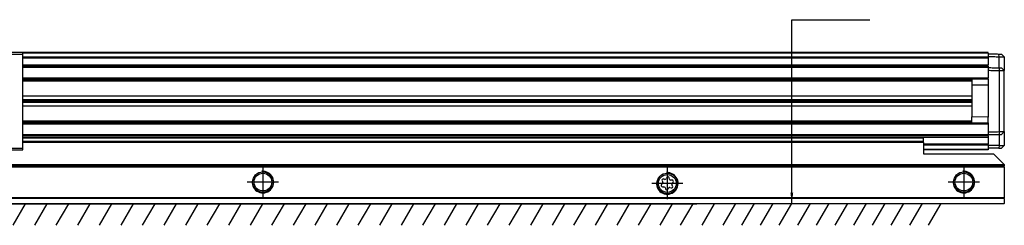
# Model space of a CAD drawing. Header units: millimetres. Extents: x -746 to 556, y -92 to 517.
# Tile 20 of 37: x -371 to -188, y 205 to 243. Entities that reach past the tile are written whole.
import ezdxf

# ---------------------------------------------------------------- set-up
doc = ezdxf.new("R2010")
doc.units = ezdxf.units.MM
doc.linetypes.add('DOT_CENTER', pattern=[14, 12, -1, 0, -1])
doc.layers.add('1', color=7, linetype='Continuous')
doc.dimstyles.get("Standard").update_dxf_attribs({"dimtxt": 0.18, "dimasz": 0.18, "dimexe": 0.18, "dimexo": 0.0625, "dimgap": 0.09, "dimtad": 0, "dimtih": 1, "dimtoh": 1, "dimdec": 4, "dimzin": 0, "dimdsep": 46, "dimtxsty": 'Standard', "dimcen": 0.09, "dimadec": 0, "dimazin": 0, "dimtfac": 1, "dimtdec": 4, "dimtofl": 0, "dimtmove": 0, "dimatfit": 3, "dimfxl": 1, "dimtolj": 1, "dimtzin": 0, "dimarcsym": 0})

# ---------------------------------------------------------------- blocks, each defined once
blk = doc.blocks.new('REGLA_SV2-170-T__7', base_point=(-459.95, 218.55))
at = {"color": 7, "linetype": 'Continuous'}
for p, q in [((-369.95, 236.55), (-402.08, 236.55)), ((-190.95, 236.55), (-369.95, 236.55)), ((-190.95, 236.45), (-190.95, 236.55)), ((-190.95, 236.45), (-190.95, 236.3)), ((-190.95, 236.3), (-190.95, 235.8)), ((-190.95, 235.8), (-190.95, 235.73)), ((-190.95, 235.73), (-190.95, 235.55)), ((-187.95, 235.75), (-188.45, 236.26)), ((-187.95, 235.75), (-187.95, 233.2)), ((-369.95, 234.01), (-190.95, 234.01)), ((-190.95, 235.55), (-190.95, 234.29)), ((-190.95, 234.01), (-190.95, 234.29)), ((-190.95, 234.01), (-190.95, 233.81)), ((-190.95, 233.81), (-190.95, 233.75)), ((-190.95, 233.75), (-190.95, 233.25)), ((-190.95, 233.25), (-190.95, 231.78)), ((-187.95, 233.2), (-188.45, 233.71)), ((-187.95, 221.9), (-187.95, 233.2)), ((-190.95, 231.58), (-369.95, 231.58)), ((-193.95, 231.58), (-193.95, 230.48)), ((-190.95, 230.5), (-193.95, 230.48)), ((-193.95, 230.48), (-193.95, 224.62)), ((-190.95, 231.58), (-190.95, 231.78)), ((-190.95, 231.58), (-190.95, 230.5)), ((-369.95, 228.5), (-193.95, 228.5)), ((-369.95, 227.84), (-193.95, 227.84)), ((-193.95, 227.55), (-369.95, 227.55)), ((-193.95, 227.26), (-369.95, 227.26)), ((-193.95, 226.6), (-369.95, 226.6)), ((-193.95, 223.52), (-193.95, 224.62)), ((-190.95, 224.6), (-193.95, 224.62)), ((-369.95, 223.52), (-190.95, 223.52)), ((-190.95, 223.52), (-190.95, 224.6)), ((-190.95, 223.52), (-190.95, 223.32)), ((-190.95, 223.32), (-190.95, 221.85)), ((-190.95, 221.09), (-369.95, 221.09)), ((-190.95, 221.85), (-190.95, 221.35)), ((-190.95, 221.35), (-190.95, 221.29)), ((-190.95, 221.09), (-190.95, 221.29)), ((-190.95, 221.09), (-190.95, 220.81)), ((-188.45, 221.39), (-187.95, 221.9)), ((-187.95, 221.9), (-187.95, 219.35)), ((-190.95, 220.81), (-190.95, 219.55)), ((-190.95, 219.37), (-190.95, 219.55)), ((-190.95, 219.37), (-190.95, 219.3)), ((-190.95, 219.3), (-190.95, 218.8)), ((-188.45, 218.84), (-187.95, 219.35)), ((-389.68, 218.55), (-369.95, 218.55)), ((-190.95, 218.55), (-202.95, 218.55)), ((-190.95, 218.8), (-190.95, 218.65)), ((-190.95, 218.65), (-190.95, 218.55))]:
    blk.add_line(p, q, dxfattribs=at)
at = {"color": 3, "linetype": 'Continuous'}
for p, q in [((-190.95, 236.45), (-369.95, 236.45)), ((-369.95, 235.73), (-190.95, 235.73)), ((-188.93, 235.76), (-188.94, 236.26)), ((-188.93, 233.71), (-188.93, 235.76)), ((-369.95, 235.55), (-190.95, 235.55)), ((-369.95, 234.29), (-190.95, 234.29)), ((-369.95, 233.81), (-190.95, 233.81)), ((-188.93, 233.71), (-188.93, 233.21)), ((-188.93, 233.21), (-188.93, 221.89)), ((-190.95, 231.78), (-369.95, 231.78)), ((-369.95, 231.44), (-193.95, 231.44)), ((-193.95, 231.24), (-369.95, 231.24)), ((-190.95, 230.5), (-190.95, 224.6)), ((-369.95, 223.86), (-193.95, 223.86)), ((-193.95, 223.66), (-369.95, 223.66)), ((-369.95, 223.32), (-190.95, 223.32)), ((-190.95, 221.29), (-369.95, 221.29)), ((-188.93, 221.89), (-188.93, 221.39)), ((-188.93, 221.39), (-188.93, 219.34)), ((-190.95, 220.81), (-369.95, 220.81)), ((-190.95, 219.55), (-202.95, 219.55)), ((-190.95, 219.37), (-202.95, 219.37)), ((-188.93, 219.34), (-188.94, 218.84)), ((-202.95, 218.65), (-190.95, 218.65))]:
    blk.add_line(p, q, dxfattribs=at)
at = {"color": 7, "linetype": 'Continuous'}
for points, knots in [([(-190.95, 236.3), (-190.78, 236.3), (-190.45, 236.29), (-189.95, 236.28), (-189.44, 236.27), (-189.1, 236.27), (-188.94, 236.26)], [0, 0, 0, 0, 0.500077, 1.000155, 1.508556, 2.014552, 2.014552, 2.014552, 2.014552]), ([(-190.95, 235.8), (-190.78, 235.8), (-190.45, 235.79), (-189.95, 235.78), (-189.44, 235.77), (-189.1, 235.77), (-188.93, 235.76)], [0, 0, 0, 0, 0.500077, 1.000155, 1.508957, 2.017759, 2.017759, 2.017759, 2.017759]), ([(-188.94, 236.26), (-188.88, 236.26), (-188.76, 236.26), (-188.62, 236.26), (-188.52, 236.26), (-188.47, 236.26), (-188.45, 236.26)], [0, 0, 0, 0, 0.1809399, 0.3443087, 0.4151086, 0.4859085, 0.4859085, 0.4859085, 0.4859085]), ([(-188.93, 235.76), (-188.89, 235.76), (-188.8, 235.76), (-188.63, 235.76), (-188.45, 235.76), (-188.27, 235.75), (-188.14, 235.75), (-188.06, 235.75), (-188, 235.75), (-187.97, 235.75), (-187.95, 235.75), (-187.95, 235.75)], [0, 0, 0, 0, 0.1345824, 0.2669708, 0.4950926, 0.6916023, 0.799075, 0.8835795, 0.9432858, 0.9728294, 0.9826962, 0.9826962, 0.9826962, 0.9826962]), ([(-190.95, 233.75), (-190.78, 233.75), (-190.45, 233.74), (-189.95, 233.73), (-189.44, 233.72), (-189.1, 233.72), (-188.93, 233.71)], [0, 0, 0, 0, 0.500077, 1.000155, 1.508957, 2.01776, 2.01776, 2.01776, 2.01776]), ([(-190.95, 233.25), (-190.78, 233.25), (-190.45, 233.24), (-189.95, 233.23), (-189.44, 233.22), (-189.1, 233.22), (-188.93, 233.21)], [0, 0, 0, 0, 0.500077, 1.000155, 1.508957, 2.017759, 2.017759, 2.017759, 2.017759]), ([(-188.93, 233.71), (-188.87, 233.71), (-188.76, 233.71), (-188.62, 233.71), (-188.52, 233.71), (-188.47, 233.71), (-188.45, 233.71)], [0, 0, 0, 0, 0.1788756, 0.3411015, 0.4119006, 0.4826997, 0.4826997, 0.4826997, 0.4826997]), ([(-188.93, 233.21), (-188.89, 233.21), (-188.8, 233.21), (-188.63, 233.21), (-188.45, 233.21), (-188.27, 233.2), (-188.14, 233.2), (-188.06, 233.2), (-188, 233.2), (-187.97, 233.2), (-187.95, 233.2), (-187.95, 233.2)], [0, 0, 0, 0, 0.1345824, 0.2669708, 0.4950926, 0.6916023, 0.799075, 0.8835795, 0.9432858, 0.9728294, 0.9826962, 0.9826962, 0.9826962, 0.9826962]), ([(-190.95, 221.85), (-190.78, 221.85), (-190.45, 221.86), (-189.95, 221.87), (-189.44, 221.88), (-189.1, 221.88), (-188.93, 221.89)], [0, 0, 0, 0, 0.500077, 1.000155, 1.508957, 2.017759, 2.017759, 2.017759, 2.017759]), ([(-190.95, 221.35), (-190.78, 221.35), (-190.45, 221.36), (-189.95, 221.37), (-189.44, 221.38), (-189.1, 221.38), (-188.93, 221.39)], [0, 0, 0, 0, 0.500077, 1.000155, 1.508957, 2.01776, 2.01776, 2.01776, 2.01776]), ([(-188.93, 221.89), (-188.89, 221.89), (-188.8, 221.89), (-188.63, 221.89), (-188.45, 221.89), (-188.27, 221.9), (-188.14, 221.9), (-188.06, 221.9), (-188, 221.9), (-187.97, 221.9), (-187.95, 221.9), (-187.95, 221.9)], [0, 0, 0, 0, 0.1345824, 0.2669708, 0.4950926, 0.6916023, 0.799075, 0.8835795, 0.9432858, 0.9728294, 0.9826962, 0.9826962, 0.9826962, 0.9826962]), ([(-188.93, 221.39), (-188.87, 221.39), (-188.76, 221.39), (-188.62, 221.39), (-188.52, 221.39), (-188.47, 221.39), (-188.45, 221.39)], [0, 0, 0, 0, 0.1793343, 0.3411015, 0.4119006, 0.4826997, 0.4826997, 0.4826997, 0.4826997]), ([(-188.93, 219.34), (-189.1, 219.33), (-189.44, 219.33), (-189.95, 219.32), (-190.45, 219.31), (-190.78, 219.3), (-190.95, 219.3)], [0, 0, 0, 0, 0.508802, 1.017604, 1.517682, 2.017759, 2.017759, 2.017759, 2.017759]), ([(-188.93, 219.34), (-188.89, 219.34), (-188.8, 219.34), (-188.63, 219.34), (-188.45, 219.34), (-188.27, 219.35), (-188.14, 219.35), (-188.06, 219.35), (-188, 219.35), (-187.97, 219.35), (-187.95, 219.35), (-187.95, 219.35)], [0, 0, 0, 0, 0.1345824, 0.2669708, 0.4950926, 0.6916023, 0.799075, 0.8835795, 0.9432858, 0.9728294, 0.9826962, 0.9826962, 0.9826962, 0.9826962]), ([(-188.94, 218.84), (-189.1, 218.83), (-189.44, 218.83), (-189.95, 218.82), (-190.45, 218.81), (-190.78, 218.8), (-190.95, 218.8)], [0, 0, 0, 0, 0.505996, 1.014397, 1.514475, 2.014552, 2.014552, 2.014552, 2.014552]), ([(-188.94, 218.84), (-188.88, 218.84), (-188.76, 218.84), (-188.62, 218.84), (-188.52, 218.84), (-188.47, 218.84), (-188.45, 218.84)], [0, 0, 0, 0, 0.1799849, 0.3443087, 0.4151086, 0.4859085, 0.4859085, 0.4859085, 0.4859085])]:
    blk.add_open_spline(points, degree=3, knots=knots, dxfattribs=at)
blk = doc.blocks.new('SOPORTE_SV2-T__8', base_point=(-462.95, 208.55))
at = {"color": 7, "linetype": 'Continuous'}
for p, q in [((-202.95, 220.69), (-369.95, 220.69)), ((-202.95, 220.09), (-202.95, 220.67)), ((-202.95, 219.9), (-202.95, 220.09)), ((-202.95, 219.9), (-202.95, 218.55)), ((-389.68, 218.55), (-369.95, 218.55)), ((-202.95, 218.55), (-202.95, 217.8)), ((-202.95, 217.8), (-189.95, 217.8)), ((-187.95, 215.8), (-189.95, 217.8)), ((-187.95, 215.55), (-462.95, 215.55)), ((-187.95, 215.8), (-187.95, 215.75)), ((-187.95, 215.75), (-187.95, 215.55)), ((-187.95, 215.35), (-187.95, 215.55)), ((-187.95, 215.35), (-187.95, 209.63)), ((-251.34, 212.27), (-251.52, 212.08)), ((-251.43, 212.78), (-251.3, 212.55)), ((-250.91, 213.05), (-251.17, 213.12)), ((-250.53, 213.39), (-250.66, 213.16)), ((-250.03, 213.08), (-250.1, 213.33)), ((-249.55, 212.91), (-249.81, 212.91)), ((-249.47, 211.82), (-249.6, 212.05)), ((-249.56, 212.33), (-249.38, 212.52)), ((-251.35, 211.69), (-251.09, 211.69)), ((-250.87, 211.52), (-250.8, 211.27)), ((-250.37, 211.21), (-250.24, 211.44)), ((-249.98, 211.55), (-249.73, 211.48)), ((-187.95, 208.55), (-462.95, 208.55)), ((-187.95, 209.49), (-187.95, 209.63)), ((-187.95, 209.49), (-187.95, 208.61)), ((-187.95, 208.55), (-187.95, 208.61))]:
    blk.add_line(p, q, dxfattribs=at)
at = {"color": 3, "linetype": 'Continuous'}
for p, q in [((-202.95, 220.67), (-369.95, 220.67)), ((-202.95, 220.09), (-369.95, 220.09)), ((-202.95, 219.9), (-369.95, 219.9)), ((-187.95, 215.75), (-462.95, 215.75)), ((-462.95, 215.35), (-187.95, 215.35)), ((-187.95, 209.63), (-462.95, 209.63)), ((-187.95, 209.49), (-462.95, 209.49)), ((-462.95, 208.61), (-187.95, 208.61))]:
    blk.add_line(p, q, dxfattribs=at)
at = {"color": 7, "linetype": 'Continuous'}
for centre, radius in [((-325.45, 212.55), 1.9), ((-325.45, 212.55), 1.65), ((-250.45, 212.3), 1.9), ((-250.45, 212.3), 1.65), ((-195.45, 212.55), 1.9), ((-195.45, 212.55), 1.65)]:
    blk.add_circle(centre, radius, dxfattribs=at)
for centre, start, end in [((-251.35, 211.92), 136.1284, 269.4344), ((-251.23, 212.89), 76.5421, 209.4344), ((-251.5, 212.43), 316.1284, 29.4344), ((-250.86, 213.28), 256.5421, 329.8481), ((-250.33, 213.27), 16.1284, 149.8481), ((-249.81, 213.15), 196.1284, 269.4344), ((-249.67, 211.71), 256.1284, 29.4344), ((-249.4, 212.17), 136.1284, 209.4344), ((-249.55, 212.68), 316.1284, 89.4344), ((-251.09, 211.45), 16.1294, 89.4344), ((-250.57, 211.33), 196.1294, 329.4344), ((-250.04, 211.32), 76.1284, 149.4344)]:
    blk.add_arc(centre, 0.233, start, end, dxfattribs=at)
blk.add_open_spline([(-202.95, 220.67), (-202.95, 220.68), (-202.95, 220.68), (-202.95, 220.69), (-202.95, 220.69)], degree=3, dxfattribs=at)
at = {"layer": '1', "color": 2, "linetype": 'DOT_CENTER'}
for p, q in [((-325.45, 215.45), (-325.45, 209.65)), ((-250.45, 215.2), (-250.45, 209.4)), ((-195.45, 215.45), (-195.45, 209.65)), ((-322.55, 212.55), (-328.35, 212.55)), ((-247.55, 212.3), (-253.35, 212.3)), ((-192.55, 212.55), (-198.35, 212.55))]:
    blk.add_line(p, q, dxfattribs=at)
at = {"layer": '1', "color": 30, "linetype": 'Continuous'}
for centre in [(-325.45, 212.55), (-250.45, 212.3), (-195.45, 212.55)]:
    blk.add_arc(centre, 2, 175, 95, dxfattribs=at)
blk = doc.blocks.new('CABEZA_ROSCADA_REGLA_SV2-T__9', base_point=(-462.95, 218.55))
at = {"color": 7, "linetype": 'Continuous'}
for p, q in [((-459.95, 236.55), (-462.95, 236.55)), ((-462.95, 236.55), (-462.95, 236.25)), ((-441.65, 236.25), (-462.95, 236.25)), ((-462.95, 236.25), (-462.95, 218.85)), ((-441.82, 236.55), (-459.95, 236.55)), ((-441.65, 236.25), (-441.82, 236.55)), ((-402.25, 236.25), (-441.65, 236.25)), ((-402.08, 236.55), (-402.25, 236.25)), ((-402.25, 236.25), (-369.95, 236.25)), ((-369.95, 236.55), (-402.08, 236.55)), ((-369.95, 236.25), (-369.95, 236.55)), ((-369.95, 218.85), (-369.95, 236.25)), ((-450.3, 235.35), (-449.4, 235.35)), ((-450.3, 219.75), (-450.3, 235.35)), ((-449.4, 235.2), (-450.12, 235.2)), ((-450.12, 219.9), (-450.12, 235.2)), ((-449.4, 235.35), (-396.15, 235.35)), ((-449.4, 235.35), (-449.4, 235.2)), ((-396.15, 235.2), (-449.4, 235.2)), ((-396.15, 235.35), (-395.25, 235.35)), ((-396.15, 235.2), (-396.15, 235.35)), ((-395.42, 235.2), (-396.15, 235.2)), ((-395.42, 235.2), (-395.42, 219.9)), ((-395.25, 219.75), (-395.25, 235.35)), ((-386.65, 229.32), (-387.4, 228.88)), ((-387.4, 228.88), (-387.4, 228.02)), ((-385.9, 228.88), (-386.65, 229.32)), ((-385.9, 228.02), (-385.9, 228.88)), ((-387.4, 228.02), (-386.65, 227.58)), ((-386.65, 227.58), (-385.9, 228.02)), ((-449.4, 219.75), (-450.3, 219.75)), ((-450.12, 219.9), (-449.4, 219.9)), ((-449.4, 219.9), (-447.95, 219.9)), ((-449.4, 219.9), (-449.4, 219.75)), ((-396.15, 219.75), (-449.4, 219.75)), ((-396.15, 219.9), (-447.95, 219.9)), ((-395.42, 219.9), (-396.15, 219.9)), ((-396.15, 219.75), (-396.15, 219.9)), ((-395.25, 219.75), (-396.15, 219.75)), ((-462.95, 218.85), (-462.95, 218.55)), ((-462.95, 218.85), (-441.65, 218.85)), ((-462.95, 218.55), (-459.95, 218.55)), ((-454.22, 218.55), (-459.95, 218.55)), ((-447.95, 218.55), (-454.22, 218.55)), ((-447.95, 218.55), (-445.68, 218.55)), ((-445.68, 218.55), (-441.82, 218.55)), ((-441.82, 218.55), (-441.65, 218.85)), ((-441.65, 218.85), (-402.25, 218.85)), ((-402.25, 218.85), (-402.08, 218.55)), ((-402.25, 218.85), (-369.95, 218.85)), ((-402.08, 218.55), (-398.22, 218.55)), ((-398.22, 218.55), (-389.68, 218.55)), ((-389.68, 218.55), (-369.95, 218.55)), ((-369.95, 218.55), (-369.95, 218.85))]:
    blk.add_line(p, q, dxfattribs=at)
for centre, radius in [((-460, 233.55), 2.24), ((-460, 233.55), 1.74), ((-460, 233.55), 1.62), ((-446.6, 232.15), 2.4), ((-446.6, 232.15), 2.35), ((-398.95, 232.15), 2.4), ((-398.95, 232.15), 2.35), ((-386.65, 228.45), 1.6), ((-386.65, 228.45), 1.42), ((-386.65, 228.45), 1.25), ((-446.6, 222.95), 2.4), ((-446.6, 222.95), 2.35), ((-398.95, 222.95), 2.4), ((-398.95, 222.95), 2.35), ((-386, 221.55), 2.2), ((-386, 221.55), 1.7), ((-386, 221.55), 1.6)]:
    blk.add_circle(centre, radius, dxfattribs=at)
for centre, start, end in [((-449.1, 233.18), 316.4323, 358.5677), ((-449.1, 231.12), 1.4323, 43.5677), ((-447.63, 234.65), 271.4323, 313.5677), ((-445.57, 234.65), 226.4323, 268.5677), ((-444.1, 233.18), 181.4323, 223.5677), ((-444.1, 231.12), 136.4323, 178.5677), ((-401.45, 233.18), 316.4323, 358.5677), ((-401.45, 231.12), 1.4323, 43.5677), ((-399.98, 234.65), 271.4323, 313.5677), ((-397.92, 234.65), 226.4323, 268.5677), ((-396.45, 233.18), 181.4323, 223.5677), ((-396.45, 231.12), 136.4323, 178.5677), ((-447.63, 229.65), 46.4323, 88.5677), ((-445.57, 229.65), 91.4323, 133.5677), ((-399.98, 229.65), 46.4323, 88.5677), ((-397.92, 229.65), 91.4323, 133.5677), ((-449.1, 223.98), 316.4323, 358.5677), ((-449.1, 221.92), 1.4323, 43.5677), ((-447.63, 225.45), 271.4323, 313.5677), ((-445.57, 225.45), 226.4323, 268.5677), ((-444.1, 223.98), 181.4323, 223.5677), ((-444.1, 221.92), 136.4323, 178.5677), ((-401.45, 223.98), 316.4323, 358.5677), ((-401.45, 221.92), 1.4323, 43.5677), ((-399.98, 225.45), 271.4323, 313.5677), ((-397.92, 225.45), 226.4323, 268.5677), ((-396.45, 223.98), 181.4323, 223.5677), ((-396.45, 221.92), 136.4323, 178.5677), ((-447.63, 220.45), 46.4323, 88.5677), ((-445.57, 220.45), 91.4323, 133.5677), ((-399.98, 220.45), 46.4323, 88.5677), ((-397.92, 220.45), 91.4323, 133.5677)]:
    blk.add_arc(centre, 1.5, start, end, dxfattribs=at)
at = {"layer": '1', "color": 2, "linetype": 'DOT_CENTER'}
for p, q in [((-460, 236.79), (-460, 230.31)), ((-446.6, 235.55), (-446.6, 228.75)), ((-398.95, 235.55), (-398.95, 228.75)), ((-456.76, 233.55), (-463.25, 233.55)), ((-443.2, 232.15), (-450, 232.15)), ((-395.55, 232.15), (-402.35, 232.15)), ((-386.65, 231.05), (-386.65, 225.85)), ((-384.05, 228.45), (-389.25, 228.45)), ((-446.6, 226.35), (-446.6, 219.55)), ((-398.95, 226.35), (-398.95, 219.55)), ((-386, 224.75), (-386, 218.35)), ((-443.2, 222.95), (-450, 222.95)), ((-395.55, 222.95), (-402.35, 222.95)), ((-382.8, 221.55), (-389.2, 221.55))]:
    blk.add_line(p, q, dxfattribs=at)
blk = doc.blocks.new('REGLA_SV2-170-T__10', base_point=(-462.95, 208.55))
for name, p in [('CABEZA_ROSCADA_REGLA_SV2-T__9', (-462.95, 218.55)), ('REGLA_SV2-170-T__7', (-459.95, 218.55)), ('SOPORTE_SV2-T__8', (-462.95, 208.55))]:
    blk.add_blockref(name, p)
blk = doc.blocks.new('Bottom2', base_point=(-375.45, 222.55))
at = {"layer": '1', "color": 2, "linetype": 'Continuous'}
for p, q in [((-501.519, 208.55), (-244.969, 208.55)), ((-369.519, 208.55), (-371.828, 204.55)), ((-365.519, 208.55), (-367.828, 204.55)), ((-361.519, 208.55), (-363.828, 204.55)), ((-357.519, 208.55), (-359.828, 204.55)), ((-353.519, 208.55), (-355.828, 204.55)), ((-349.519, 208.55), (-351.828, 204.55)), ((-345.519, 208.55), (-347.828, 204.55)), ((-341.519, 208.55), (-343.828, 204.55)), ((-337.519, 208.55), (-339.828, 204.55)), ((-333.519, 208.55), (-335.828, 204.55)), ((-329.519, 208.55), (-331.828, 204.55)), ((-325.519, 208.55), (-327.828, 204.55)), ((-321.519, 208.55), (-323.828, 204.55)), ((-317.519, 208.55), (-319.828, 204.55)), ((-313.519, 208.55), (-315.828, 204.55)), ((-309.519, 208.55), (-311.828, 204.55)), ((-305.519, 208.55), (-307.828, 204.55)), ((-301.519, 208.55), (-303.828, 204.55)), ((-297.519, 208.55), (-299.828, 204.55)), ((-293.519, 208.55), (-295.828, 204.55)), ((-289.519, 208.55), (-291.828, 204.55)), ((-285.519, 208.55), (-287.828, 204.55)), ((-281.519, 208.55), (-283.828, 204.55)), ((-277.519, 208.55), (-279.828, 204.55)), ((-273.519, 208.55), (-275.828, 204.55)), ((-269.519, 208.55), (-271.828, 204.55)), ((-265.519, 208.55), (-267.828, 204.55)), ((-261.519, 208.55), (-263.828, 204.55)), ((-257.519, 208.55), (-259.828, 204.55)), ((-253.519, 208.55), (-255.828, 204.55)), ((-249.519, 208.55), (-251.828, 204.55)), ((-247.987, 204.55), (-245.678, 208.55)), ((-243.999, 204.55), (-241.689, 208.55)), ((-240.085, 204.55), (-237.741, 208.609)), ((-237.95, 208.609), (-199.681, 208.609)), ((-236.625, 204.55), (-234.281, 208.609)), ((-233.165, 204.55), (-230.821, 208.609)), ((-229.705, 204.55), (-227.361, 208.609)), ((-226.245, 204.55), (-223.901, 208.609)), ((-222.785, 204.55), (-220.441, 208.609)), ((-219.325, 204.55), (-216.981, 208.609)), ((-215.865, 204.55), (-213.521, 208.609)), ((-212.405, 204.55), (-210.061, 208.609)), ((-208.945, 204.55), (-206.601, 208.609)), ((-205.485, 204.55), (-203.141, 208.609)), ((-202.025, 204.55), (-199.681, 208.609))]:
    blk.add_line(p, q, dxfattribs=at)
at = {"layer": '1', "color": 2}
blk.add_solid([(-227.625, 210.609), (-227.098, 210.609), (-227.361, 208.609)], dxfattribs=at)
blk.add_blockref('REGLA_SV2-170-T__10', (-462.95, 208.55))
at = {"layer": '1', "color": 2, "linetype": 'Continuous', "has_arrowhead": 0}
blk.add_leader([(-227.361, 208.609), (-227.361, 242.614), (-212.891, 242.614)], dimstyle='Standard', dxfattribs=at)

msp = doc.modelspace()

# ---------------------------------------------------------------- block references
msp.add_blockref('Bottom2', (-375.45, 222.55))

doc.saveas('drawing.dxf')
